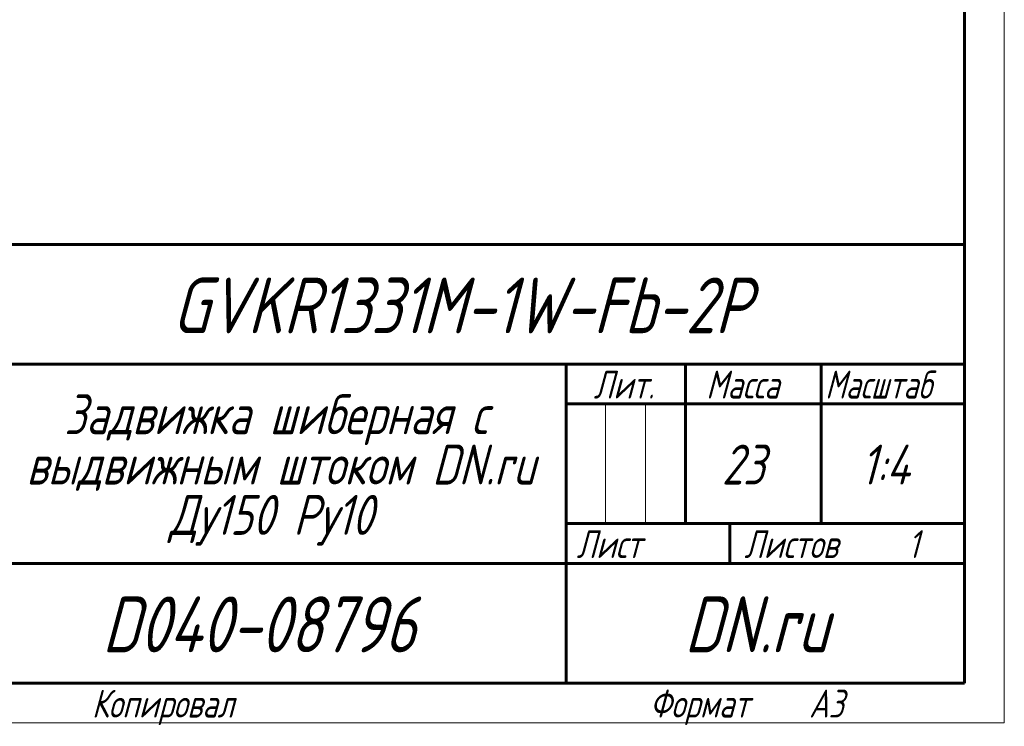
# Model space of a CAD drawing. Header units: millimetres. Extents: x -14 to 297, y 0 to 429.
# Tile 2 of 4: x 173 to 297, y 0 to 88. Entities that reach past the tile are written whole.
import ezdxf

# ---------------------------------------------------------------- set-up
doc = ezdxf.new("R2010")
doc.units = ezdxf.units.MM
doc.linetypes.add('K5LT_BASIC', pattern=[0])
doc.linetypes.add('K5LT_THIN', pattern=[0])
doc.layers.add('Системный слой', color=7, linetype='Continuous')
doc.layers.add('Системный слой (1)', color=251, linetype='Continuous', true_color=0x6c6c6c)
doc.styles.add('KDIMTEXTSTYLE', font='txt', dxfattribs={"width": 0.96, "oblique": 15, "height": 5})
doc.styles.add('KTEXTSTYLE', font='txt', dxfattribs={"width": 0.96, "height": 5})
doc.dimstyles.new('KDIMSTYLE (0.25)', dxfattribs={"dimtxt": 5, "dimasz": 1, "dimexe": 2, "dimexo": 0, "dimgap": 1, "dimtad": 1, "dimlfac": 4, "dimtxsty": 'KDIMTEXTSTYLE', "dimsah": 1, "dimcen": 0, "dimdle": 1, "dimadec": 0, "dimazin": 0, "dimtfac": 0.667, "dimtmove": 0, "dimatfit": 3, "dimfxl": 1, "dimtvp": 1, "dimtolj": 1, "dimtzin": 0, "dimarcsym": 0})

# ---------------------------------------------------------------- blocks, each defined once
blk = doc.blocks.new('D2')
at = {"layer": 'Системный слой (1)'}
for points in [[(122.74, 165.88), (126.2, 169.54), (121.91, 166.9), (122.71, 166.7)], [(70.92, 124.59), (75.21, 127.24), (74.41, 127.43), (74.38, 128.26)]]:
    blk.add_hatch(color=7, dxfattribs=at).paths.add_polyline_path(points)
at = {"layer": 'Системный слой (1)', "color": 7, "linetype": 'K5LT_THIN', "lineweight": 18, "true_color": 0xffffff}
for p, q in [((126.2, 169.54), (131.81, 174.1)), ((131.81, 174.1), (150.06, 174.1)), ((70.92, 124.59), (126.2, 169.54)), ((121.91, 166.9), (126.2, 169.54)), ((126.2, 169.54), (122.74, 165.88)), ((122.71, 166.7), (121.91, 166.9)), ((122.74, 165.88), (122.71, 166.7)), ((70.92, 124.59), (74.38, 128.26)), ((74.38, 128.26), (74.41, 127.43)), ((74.41, 127.43), (75.21, 127.24)), ((75.21, 127.24), (70.92, 124.59))]:
    blk.add_line(p, q, dxfattribs=at)
blk.add_wipeout([(133.81, 175.1), (133.81, 182.48), (147.49, 182.48), (147.49, 175.1)]).dxf.layer = 'Системный слой (1)'
at = {"layer": 'Системный слой (1)', "color": 7, "char_height": 5, "attachment_point": 1, "style": 'KTEXTSTYLE'}
for s, insert in [('\\fArial|b0|c204|p34;\\H5.0;\\W1.000;\\Q15;\\fGOST Type AU|b0|i0|c204|p34;\\Q15;\\W0.960;⌀', (133.81, 181.68)), ('\\fArial|b0|c204|p34;\\H5.0;\\W1.000;\\Q15;\\fGOST Type AU|b0|i0|c204|p34;\\Q15;\\W0.960;285', (137.11, 181.68))]:
    blk.add_mtext(s, dxfattribs=dict(at, insert=insert))
blk = doc.blocks.new('KDIMARROW_01')
at = {"layer": 'Системный слой'}
blk.add_hatch(color=0, dxfattribs=at).paths.add_polyline_path([(0, 0), (-5, 0.66), (-4.5, 0), (-5, -0.66)])
at = {"layer": 'Системный слой', "color": 0, "linetype": 'K5LT_THIN', "lineweight": 18}
for p, q in [((-4.5, 0), (-5, 0.66)), ((-5, 0.66), (0, 0)), ((0, 0), (-5, -0.66)), ((-5, -0.66), (-4.5, 0))]:
    blk.add_line(p, q, dxfattribs=at)
at = {"layer": 'Системный слой (1)', "color": 0, "linetype": 'K5LT_THIN', "lineweight": 18}
blk.add_line((98.56, 147.07), (98.31, 147.07), dxfattribs=at)
blk = doc.blocks.new('U18')
at = {"color": 7, "linetype": 'K5LT_THIN', "lineweight": 18, "true_color": 0xffffff}
for p, q in [((297, 420), (297, 0)), ((246.96, 25), (246.96, 40)), ((251.98, 25), (251.98, 40)), ((297, 0), (0, 0))]:
    blk.add_line(p, q, dxfattribs=at)
at = {"color": 143, "linetype": 'K5LT_BASIC', "lineweight": 60, "true_color": 0x33acca}
for p, q in [((292, 415), (292, 5)), ((107, 60), (292, 60)), ((172, 45), (292, 45)), ((242, 5), (242, 45)), ((257, 25), (257, 45)), ((274, 25), (274, 45)), ((242, 40), (257, 40)), ((257, 40), (292, 40)), ((242, 25), (292, 25)), ((262.57, 20), (262.57, 25)), ((172, 20), (242, 20)), ((242, 20), (292, 20)), ((292, 5), (20, 5))]:
    blk.add_line(p, q, dxfattribs=at)
at = {"color": 7, "attachment_point": 1, "style": 'KTEXTSTYLE'}
for s, insert, char_height in [('\\fArial|b0|c204|p34;\\H5.0;\\W1.000;\\Q15;\\fGOST Type AU|b0|i0|c204|p34;\\Q15;\\W0.960;\\H7.00;GVKR1331M-1W-Fb-2P', (192.57, 55.86), 7), ('\\fArial|b0|c204|p34;\\H5.0;\\W1.000;\\Q15;\\fGOST Type AU|b0|i0|c204|p34;\\Q15;\\W0.926;\\H3.50;Масштаб', (274.52, 44.18), 3.5), ('\\fArial|b0|c204|p34;\\H5.0;\\W1.000;\\Q15;\\fGOST Type AU|b0|i0|c204|p34;\\Q15;\\W0.960;\\H3.50;Лит.', (245.47, 44.18), 3.5), ('\\fArial|b0|c204|p34;\\H5.0;\\W1.000;\\Q15;\\fGOST Type AU|b0|i0|c204|p34;\\Q15;\\W0.960;\\H3.50;Масса', (259.58, 44.18), 3.5), ('\\fArial|b0|c204|p34;\\H5.0;\\W1.000;\\Q15;\\fGOST Type AU|b0|i0|c204|p34;\\Q15;\\W0.960;Задвижка шиберная с', (179.04, 41.21), 5), ('\\fArial|b0|c204|p34;\\H5.0;\\W1.000;\\Q15;\\fGOST Type AU|b0|i0|c204|p34;\\Q15;\\W0.960;выдвижным штоком DN.ru', (174.27, 34.9), 5), ('\\fArial|b0|c204|p34;\\H5.0;\\W1.000;\\Q15;\\fGOST Type AU|b0|i0|c204|p34;\\Q15;\\W0.960;23', (261.55, 34.9), 5), ('\\fArial|b0|c204|p34;\\H5.0;\\W1.000;\\Q15;\\fGOST Type AU|b0|i0|c204|p34;\\Q15;\\W0.960;{\\c16737820;1:4}', (278.98, 34.9), 5), ('\\fArial|b0|c204|p34;\\H5.0;\\W1.000;\\Q15;\\fGOST Type AU|b0|i0|c204|p34;\\Q15;\\W0.960;Ду150 Ру10', (192.2, 28.59), 5), ('\\fArial|b0|c204|p34;\\H5.0;\\W1.000;\\Q15;\\fGOST Type AU|b0|i0|c204|p34;\\Q15;\\W0.960;\\H3.50;Лист', (243.32, 24.18), 3.5), ('\\fArial|b0|c204|p34;\\H5.0;\\W1.000;\\Q15;\\fGOST Type AU|b0|i0|c204|p34;\\Q15;\\W0.960;\\H3.50;Листов', (264.36, 24.18), 3.5), ('\\fArial|b0|c204|p34;\\H5.0;\\W1.000;\\Q15;\\fGOST Type AU|b0|i0|c204|p34;\\Q15;\\W0.960;\\H3.50;1', (284.91, 24.18), 3.5), ('\\fArial|b0|c204|p34;\\H5.0;\\W1.000;\\Q15;\\fGOST Type AU|b0|i0|c204|p34;\\Q15;\\W0.960;\\H7.00;D040-08796', (183.78, 15.86), 7), ('\\fArial|b0|c204|p34;\\H5.0;\\W1.000;\\Q15;\\fGOST Type AU|b0|i0|c204|p34;\\Q15;\\W0.960;\\H7.00;DN.ru', (256.84, 15.86), 7), ('\\fArial|b0|c204|p34;\\H5.0;\\W1.000;\\Q15;\\fGOST Type AU|b0|i0|c204|p34;\\Q15;\\W0.960;\\H3.50;Копировал', (182.5, 4.18), 3.5), ('\\fArial|b0|c204|p34;\\H5.0;\\W1.000;\\Q15;\\fGOST Type AU|b0|i0|c204|p34;\\Q15;\\W0.960;\\H3.50;Формат', (252.5, 4.18), 3.5), ('\\fArial|b0|c204|p34;\\H5.0;\\W1.000;\\Q15;\\fGOST Type AU|b0|i0|c204|p34;\\Q15;\\W0.960;\\H3.50;A3', (272.5, 4.18), 3.5)]:
    blk.add_mtext(s, dxfattribs=dict(at, insert=insert, char_height=char_height))

msp = doc.modelspace()

# ---------------------------------------------------------------- dimensions: what is measured, and where the dimension line sits
at = {"layer": 'Системный слой (1)', "color": 7}
dim = msp.add_diameter_dim_2p(p1=(-12.0075, 57.1741), p2=(209.1294, 236.9615), dimstyle='KDIMSTYLE (0.25)', override={"dimtih": 1, "dimtoh": 1, "dimpost": '\\fGOST Type AU|b0|c204|p34;\\H5.0;\\W0.960;\\Q15;<>', "dimblk1": 'KDIMARROW_01', "dimblk2": 'KDIMARROW_01', "dimclrt": 7, "dimtol": 1, "dimtp": 0, "dimtm": 0, "dimtdec": 5, "dimtmove": 1, "dimatfit": 2, "dimtolj": 1}, dxfattribs=at)
dim.commit()
dim.dimension.update_dxf_attribs({"geometry": 'D2', "text_midpoint": (133.8051, 174.0958), "dimtype": 163})

# ---------------------------------------------------------------- next in the draw order: block references
msp.add_blockref('U18', (0, 0))

doc.saveas('drawing.dxf')
